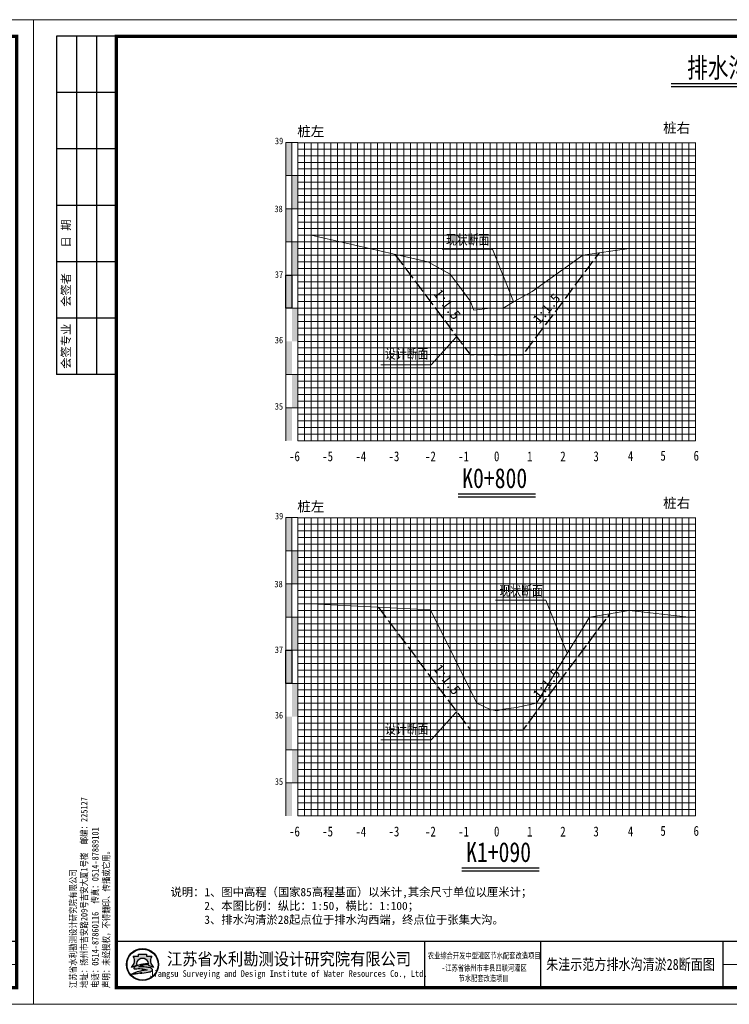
# Model space of a CAD drawing. Extents: x 464172 to 473094, y 3847158 to 3855433.
# Tile 98 of 98: x 471639 to 471853, y 3854203 to 3854500. Entities that reach past the tile are written whole.
import ezdxf
from ezdxf.enums import TextEntityAlignment as Align

# ---------------------------------------------------------------- set-up
doc = ezdxf.new("R2010")
doc.units = 0
doc.linetypes.add('4415', pattern=[5, 4, -1])
doc.layers.get('0').update_dxf_attribs({"linetype": 'CONTINUOUS'})
for name, color, linetype, lineweight in [('2', 61, 'CONTINUOUS', 30), ('3', 8, 'CONTINUOUS', 5), ('文字', 7, 'CONTINUOUS', 15)]:
    doc.layers.add(name, color=color, linetype=linetype, lineweight=lineweight)
for name, color, linetype in [('DIMTEX', 7, 'CONTINUOUS'), ('DMX', 1, 'CONTINUOUS'), ('断面', 7, 'CONTINUOUS')]:
    doc.layers.add(name, color=color, linetype=linetype)
doc.styles.add('-仿宋_GB2312', font='FangSong_GB2312.ttf')
doc.styles.add('LYJFS', font='times.ttf', dxfattribs={"width": 0.7})
doc.styles.add('STYLE2', font='txt', dxfattribs={"width": 0.8})
doc.styles.add('仿宋', font='FangSong_GB2312.ttf', dxfattribs={"width": 0.8})
doc.styles.add('仿宋体', font='FangSong_GB2312.ttf', dxfattribs={"width": 0.8})
doc.styles.add('宋体', font='txt')
doc.styles.add('等线体', font='simhei.ttf')

# ---------------------------------------------------------------- blocks, each defined once
blk = doc.blocks.new('TK')
h = blk.add_hatch(color=152)
h.dxf.hatch_style = 1
h.paths.add_polyline_path([(37.76634519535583, 12, 1), (28.08865389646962, 12, 1)])
h.paths.add_polyline_path([(37.60348109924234, 12, 1), (28.2515179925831, 12, 1)], flags=16)
h = blk.add_hatch(color=152)
h.dxf.hatch_style = 1
edge = h.paths.add_edge_path()
edge.add_arc((34.80941884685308, 9.57513306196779), 1.461698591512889, 43.31770961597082, 70.37003522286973)
edge.add_arc((33.42980450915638, 5.707128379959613), 5.568375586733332, 70.37003522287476, 84.52854590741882)
edge.add_arc((32.84297213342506, -0.4193509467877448), 11.72289597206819, 84.5285459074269, 95.17746754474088)
edge.add_arc((32.98455917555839, 9.871856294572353), 1.831337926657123, 111.7965680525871, 130.9174013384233, ccw=False)
edge.add_arc((34.88031159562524, 5.13131362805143), 6.936886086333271, 98.84274785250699, 111.79656805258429, ccw=False)
edge.add_arc((35.94667124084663, -1.723120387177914), 13.873772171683, 95.21036804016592, 98.84274785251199, ccw=False)
edge.add_ellipse((32.92749954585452, 12.29239219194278), major_axis=(-1.773815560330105, 0), ratio=0.8776980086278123, start_angle=172.6538623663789, end_angle=176.9129867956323)
edge.add_arc((34.51986391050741, 1.961408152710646), 10.24870363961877, 88.99992913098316, 98.52267106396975)
edge.add_arc((34.12653419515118, 4.586133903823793), 7.594670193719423, 98.5226710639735, 116.8491039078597)
edge.add_arc((31.25213164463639, 10.26438648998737), 1.230336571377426, 116.8491039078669, 139.2900683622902)
edge.add_arc((30.4676556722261, 10.93937889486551), 0.1954369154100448, 139.2900683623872, 263.050638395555)
edge.add_arc((30.65080526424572, 12.44199033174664), 1.70916902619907, 263.0506383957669, 272.136251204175)
edge.add_arc((31.81845295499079, -18.86063964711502), 29.61523112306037, 88.46268833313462, 92.13625120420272, ccw=False)
edge.add_arc((32.47617160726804, 5.646726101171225), 5.099041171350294, 68.07113774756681, 88.46268833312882, ccw=False)
edge.add_arc((36.58583429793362, -10.91731876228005), 21.4080615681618, 95.91294384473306, 98.79521578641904)
edge.add_arc((35.21854840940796, -2.080308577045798), 12.46590188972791, 98.79521578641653, 117.8496747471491)
edge.add_arc((93.71745628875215, -228.4932874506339), 245.9934265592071, 104.7703900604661, 105.15790668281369, ccw=False)
edge.add_line((31.00239690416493, 9.371353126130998), (30.1988762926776, 9.045501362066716))
edge.add_arc((51.56004769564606, -88.12407086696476), 99.48982566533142, 100.90627282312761, 102.39834375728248, ccw=False)
edge.add_line((32.73627937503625, 9.568770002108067), (32.12568198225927, 9.380185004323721))
edge.add_arc((29.81630978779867, 37.97211086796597), 28.68503833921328, 274.6177604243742, 279.6944367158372)
edge.add_arc((33.87653895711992, 14.20489681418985), 4.573507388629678, 279.694436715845, 287.6119267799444)
edge.add_arc((34.76080719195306, 11.41934212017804), 1.650966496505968, 287.6119267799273, 311.5140981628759)
edge.add_arc((35.67269695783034, 10.38914913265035), 0.2751610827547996, 311.5140981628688, 403.3177096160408)
edge = h.paths.add_edge_path()
edge.add_arc((37.34861352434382, 13.13700107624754), 2.066422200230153, 138.9741968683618, 204.1180883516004, ccw=False)
edge.add_line((35.78967558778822, 14.49339822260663), (34.09257231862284, 14.49339822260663))
edge.add_line((34.09257231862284, 14.49339822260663), (34.09257231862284, 15.08006279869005))
edge.add_line((34.09257231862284, 15.08006279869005), (31.76242677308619, 15.08006279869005))
edge.add_line((31.76242677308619, 15.08006279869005), (31.76242677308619, 14.49339822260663))
edge.add_line((31.76242677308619, 14.49339822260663), (30.06532350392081, 14.49339822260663))
edge.add_arc((28.50638556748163, 13.13700107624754), 2.066422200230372, -24.118088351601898, 41.0258031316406, ccw=False)
edge.add_arc((26.96985351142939, 13.82490731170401), 3.749914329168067, 314.34412131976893, 335.8819116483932, ccw=False)
edge.add_arc((28.92445619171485, 14.17747440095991), 3.106664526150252, 282.3877277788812, 290.1465811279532)
edge.add_arc((25.86021252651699, 22.52986678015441), 12.00340818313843, 290.1465811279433, 296.6495194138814)
edge.add_ellipse((32.92749954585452, 12.29239219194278), major_axis=(-1.773815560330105, 0), ratio=0.8776980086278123, start_angle=176.9129867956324, end_angle=378.37473811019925, ccw=False)
edge.add_ellipse((32.92749954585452, 12.29239219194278), major_axis=(-1.773815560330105, 0), ratio=0.8776980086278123, start_angle=172.653862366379, end_angle=176.9129867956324, ccw=False)
edge.add_ellipse((32.92749954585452, 12.29239219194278), major_axis=(-1.773815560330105, 0), ratio=0.8776980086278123, start_angle=161.6252618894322, end_angle=172.653862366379, ccw=False)
edge.add_arc((39.99478656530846, 22.52986678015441), 12.00340818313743, 243.3504805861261, 249.853418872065)
edge.add_arc((36.93054290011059, 14.17747440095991), 3.106664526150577, 249.8534188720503, 257.61227222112)
edge.add_arc((38.88514558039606, 13.82490731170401), 3.74991432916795, 204.1180883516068, 225.6558786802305, ccw=False)
at = {"lineweight": 0}
for p, q in [((0, 0), (0, 297)), ((0, 297), (420, 297)), ((420, 297), (420, 0)), ((415, 12), (208, 12)), ((420, 0), (0, 0))]:
    blk.add_line(p, q, dxfattribs=at)
for p, q in [((25, 292), (7, 292)), ((7, 292), (7, 190)), ((13, 292), (13, 190)), ((19, 292), (19, 190)), ((25, 275), (7, 275)), ((25, 258), (7, 258)), ((25, 241), (7, 241)), ((25, 224), (7, 224)), ((25, 207), (7, 207)), ((25, 190), (7, 190)), ((118, 19), (118, 5)), ((153, 19), (153, 5)), ((208, 19), (208, 5)), ((234, 19), (234, 5)), ((253, 19), (253, 5)), ((272, 19), (272, 5)), ((291, 19), (291, 5)), ((310, 19), (310, 5)), ((329, 19), (329, 5)), ((348, 19), (348, 5)), ((366, 19), (366, 5)), ((383, 12), (383, 5))]:
    blk.add_line(p, q)
at = {"lineweight": 0, "const_width": 1}
blk.add_lwpolyline([(25, 292), (415, 292), (415, 5), (25, 5)], close=True, dxfattribs=at)
at = {"lineweight": 0, "const_width": 0.4}
blk.add_lwpolyline([(415, 19), (25, 19)], dxfattribs=at)
at = {"color": 152}
for points in [[(31.24412181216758, 11.80161767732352, -0.02838203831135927), (29.99446309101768, 11.26089254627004, -0.03386732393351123), (29.59091690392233, 11.14313846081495, 0.09425397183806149), (30.39241989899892, 12.29262248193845, 0.2921547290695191), (30.06532350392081, 14.49339822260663), (31.76242677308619, 14.49339822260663), (31.76242677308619, 15.08006279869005), (34.09257231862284, 15.08006279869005), (34.09257231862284, 14.49339822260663), (35.78967558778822, 14.49339822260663, 0.29215472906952), (35.46257919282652, 12.29262248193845, 0.09425397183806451), (36.2640821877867, 11.14313846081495, -0.03386732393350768), (35.86053600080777, 11.26089254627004, -0.02838203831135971), (34.61087727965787, 11.80161767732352)], [(34.69874112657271, 12.20855064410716, 0.04157472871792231), (33.0009984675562, 12.09693843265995, 0.08013502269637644), (30.6964595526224, 11.36209164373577, 0.09823132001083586), (30.31951032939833, 11.06684867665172, 0.599439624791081), (30.44400935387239, 10.74537776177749, 0.03966424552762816), (30.71451621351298, 10.73400916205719, -0.01603031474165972), (32.61296833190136, 10.7439319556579, -0.08921046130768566), (34.38043466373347, 10.37684270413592, 0.01257694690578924), (33.31247064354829, 10.23900867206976, 0.08333285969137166), (29.39506013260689, 8.941746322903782, -0.001690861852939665), (31.00239690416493, 9.371353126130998), (30.1988762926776, 9.045501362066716, -0.006510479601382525), (32.73627937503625, 9.568770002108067), (32.12568198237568, 9.380185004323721, 0.02215480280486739), (34.64668864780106, 9.696699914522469, 0.03456031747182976), (35.26033732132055, 9.845760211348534, 0.1046726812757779), (35.85507491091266, 10.18311053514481, 0.4234638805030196), (35.87289335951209, 10.57792154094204, 0.1185893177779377), (35.30046801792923, 10.95188049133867, 0.06185687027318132), (33.96074808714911, 11.25013348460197, 0.04649815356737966), (31.78508714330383, 11.25571519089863, -0.08362449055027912), (32.30456102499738, 11.57226833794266, -0.05658197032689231), (33.81395195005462, 11.9857476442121, -0.01585057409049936), (34.68675527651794, 12.09332510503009)]]:
    blk.add_lwpolyline(points, format="xyb", dxfattribs=at)
for radius in [4.838845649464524, 4.675981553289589]:
    blk.add_circle((32.92749954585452, 12), radius, dxfattribs=at)
blk.add_arc((34.88031159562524, 5.13131362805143), 6.936886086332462, 98.84274785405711, 111.7965680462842, dxfattribs=at)
for start_param, end_param in [(2.820892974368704, 6.603884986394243), (3.013378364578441, 3.087714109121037)]:
    blk.add_ellipse((32.92749954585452, 12.29239219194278), major_axis=(-1.773815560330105, 0), ratio=0.8776980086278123, start_param=start_param, end_param=end_param, dxfattribs=at)
at = {"style": '宋体'}
for s, height, width, p in [('江苏省水利勘测设计研究院有限公司', 3.75, 0.9, (77.12731924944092, 13.75084589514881)), ('农业综合开发中型灌区节水配套改造项目', 1.8, 0.75, (136, 14.74047347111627)), ('-江苏省徐州市丰县四联河灌区', 1.8, 0.75, (136, 11.02926161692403)), ('Jiangsu Surveying and Design Institute of Water Resources Co., Ltd.', 2, 0.8, (76.9551912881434, 9.01340379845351)), ('节水配套改造项目', 1.8, 0.75, (135.8399052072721, 7.880905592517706))]:
    blk.add_text(s, height=height, dxfattribs=dict(at, width=width)).set_placement(p, align=Align.MIDDLE)
at = {"style": 'LYJFS'}
for s, p in [('（阶段）', (216.8339300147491, 15.5)), ('（专业）', (216.8339300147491, 8.5))]:
    blk.add_text(s, height=2.5, dxfattribs=at).set_placement(p, align=Align.MIDDLE_CENTER)
at = {"style": '仿宋'}
blk.add_text('2018.05', height=2.5, dxfattribs=at).set_placement((357, 8.5), align=Align.MIDDLE)
at = {"rotation": 90}
for s, insert, char_height, attachment_point, style in [('日 期', (10, 232.5), 2.5, 5, '宋体'), ('会签者', (10, 215.5), 2.5, 5, '宋体'), ('会签专业', (10, 198.5), 2.5, 5, '宋体'), ('江苏省水利勘测设计研究院有限公司\\P地址：扬州市吉安路209号吉安大厦1号楼  邮编：225127\\P电话：0514-87860116  传真：0514-87889101\\P声明：未经授权，不得翻印、传播或它用。', (23.29513194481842, 4.918324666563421), 2, 7, '仿宋')]:
    blk.add_mtext(s, dxfattribs=dict(at, insert=insert, char_height=char_height, attachment_point=attachment_point, style=style))
at = {"char_height": 2.5, "attachment_point": 5, "style": '宋体'}
for s, insert in [('设计', (227.4021536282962, 15.5)), ('批 准', (243.5, 15.5)), ('核 定', (262.4375, 15.47222222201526)), ('审 查', (281.4305555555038, 15.47328627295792)), ('校 核', (300.4652777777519, 15.54328155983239)), ('设 计', (319.4722222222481, 15.59333057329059)), ('制 图', (338.4166666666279, 15.4779241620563)), ('日 期', (357, 15.5)), ('甲级设计证书编号A132012666', (390.5, 15.5)), ('部分', (227.4021536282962, 8.5)), ('图 号', (374.5, 8.5))]:
    blk.add_mtext(s, dxfattribs=dict(at, insert=insert))

msp = doc.modelspace()

# ---------------------------------------------------------------- hatches: boundary and pattern name
at = {"linetype": 'Continuous'}
for points in [[(471719.5492075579, 3854462.753832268), (471721.3492075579, 3854462.753832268), (471721.3492075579, 3854452.753832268), (471719.5492075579, 3854452.753832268)], [(471721.3492075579, 3854452.753832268), (471723.149207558, 3854452.753832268), (471723.149207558, 3854442.753832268), (471721.3492075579, 3854442.753832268)], [(471719.5492075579, 3854442.753832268), (471721.3492075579, 3854442.753832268), (471721.3492075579, 3854432.753832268), (471719.5492075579, 3854432.753832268)], [(471721.3492075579, 3854432.753832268), (471723.149207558, 3854432.753832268), (471723.149207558, 3854422.753832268), (471721.3492075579, 3854422.753832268)], [(471719.5492075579, 3854422.753832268), (471721.3492075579, 3854422.753832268), (471721.3492075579, 3854412.753832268), (471719.5492075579, 3854412.753832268)], [(471721.3492075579, 3854412.753832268), (471723.149207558, 3854412.753832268), (471723.149207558, 3854402.753832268), (471721.3492075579, 3854402.753832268)], [(471719.5492075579, 3854402.753832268), (471721.3492075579, 3854402.753832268), (471721.3492075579, 3854392.753832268), (471719.5492075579, 3854392.753832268)], [(471721.3555683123, 3854392.778557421), (471723.1555683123, 3854392.778557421), (471723.1555683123, 3854382.778557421), (471721.3555683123, 3854382.778557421)], [(471719.5492075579, 3854382.749768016), (471721.3492075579, 3854382.749768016), (471721.3492075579, 3854372.749768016), (471719.5492075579, 3854372.749768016)], [(471719.5492075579, 3854349.590957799), (471721.3492075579, 3854349.590957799), (471721.3492075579, 3854339.590957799), (471719.5492075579, 3854339.590957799)], [(471721.3492075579, 3854339.590957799), (471723.149207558, 3854339.590957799), (471723.149207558, 3854329.590957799), (471721.3492075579, 3854329.590957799)], [(471719.5492075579, 3854329.590957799), (471721.3492075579, 3854329.590957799), (471721.3492075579, 3854319.590957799), (471719.5492075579, 3854319.590957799)], [(471721.3492075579, 3854319.590957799), (471723.149207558, 3854319.590957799), (471723.149207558, 3854309.590957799), (471721.3492075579, 3854309.590957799)], [(471719.5492075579, 3854309.590957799), (471721.3492075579, 3854309.590957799), (471721.3492075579, 3854299.590957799), (471719.5492075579, 3854299.590957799)], [(471721.3492075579, 3854299.590957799), (471723.149207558, 3854299.590957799), (471723.149207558, 3854289.590957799), (471721.3492075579, 3854289.590957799)], [(471719.5492075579, 3854289.590957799), (471721.3492075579, 3854289.590957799), (471721.3492075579, 3854279.590957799), (471719.5492075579, 3854279.590957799)], [(471721.3555683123, 3854279.615682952), (471723.1555683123, 3854279.615682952), (471723.1555683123, 3854269.615682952), (471721.3555683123, 3854269.615682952)], [(471719.5492075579, 3854269.586893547), (471721.3492075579, 3854269.586893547), (471721.3492075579, 3854259.586893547), (471719.5492075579, 3854259.586893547)]]:
    msp.add_hatch(color=7, dxfattribs=at).paths.add_polyline_path(points)

# ---------------------------------------------------------------- linework, layer by layer
at = {"linetype": 'Continuous', "lineweight": 20, "flags": 128}
for points in [[(471788.1865084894, 3854414.807624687), (471781.8405706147, 3854430.582655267), (471766.689180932, 3854430.556342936)], [(471770.9350518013, 3854404.03443741), (471763.3648900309, 3854395.699979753), (471748.2135003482, 3854395.673667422)], [(471804.3258865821, 3854308.925440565), (471797.9799487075, 3854324.700471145), (471782.8285590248, 3854324.674158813)], [(471770.9350518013, 3854290.871562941), (471763.3648900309, 3854282.537105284), (471748.2135003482, 3854282.510792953)]]:
    msp.add_lwpolyline(points, dxfattribs=at)
at = {"color": 1, "linetype": '4415', "lineweight": 30, "flags": 128}
for points in [[(471752.4639004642, 3854429.000908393), (471775.149207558, 3854398.753832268), (471791.1492075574, 3854398.753832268), (471814.1892075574, 3854429.473832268)], [(471747.38427335, 3854322.562281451), (471748.1492075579, 3854321.590957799), (471748.1492075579, 3854321.590957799), (471775.149207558, 3854285.590957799), (471791.1492075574, 3854285.590957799), (471817.4349218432, 3854320.638576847)]]:
    msp.add_lwpolyline(points, dxfattribs=at)
at = {"linetype": 'Continuous', "flags": 128}
for points in [[(471719.5492075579, 3854422.753832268), (471721.3492075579, 3854422.753832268), (471721.3492075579, 3854412.753832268), (471719.5492075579, 3854412.753832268)], [(471719.5492075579, 3854309.590957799), (471721.3492075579, 3854309.590957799), (471721.3492075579, 3854299.590957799), (471719.5492075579, 3854299.590957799)]]:
    msp.add_lwpolyline(points, close=True, dxfattribs=at)
at = {"layer": '2', "color": 7, "lineweight": 15}
for points in [[(471723.1492075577, 3854462.687731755), (471843.1492075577, 3854462.687731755)], [(471733.1492075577, 3854462.753832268), (471733.1492075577, 3854372.753832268)], [(471743.1492075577, 3854462.753832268), (471743.1492075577, 3854372.753832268)], [(471753.1492075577, 3854462.753832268), (471753.1492075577, 3854372.753832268)], [(471763.1492075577, 3854462.753832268), (471763.1492075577, 3854372.753832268)], [(471793.1492075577, 3854462.753832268), (471793.1492075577, 3854372.753832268)], [(471803.1492075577, 3854462.753832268), (471803.1492075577, 3854372.753832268)], [(471813.1492075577, 3854462.753832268), (471813.1492075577, 3854372.753832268)], [(471823.1492075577, 3854462.753832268), (471823.1492075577, 3854372.753832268)], [(471833.1492075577, 3854462.753832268), (471833.1492075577, 3854372.753832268)], [(471843.1492075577, 3854462.753832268), (471843.1492075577, 3854372.753832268)], [(471723.1492075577, 3854452.753832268), (471843.1492075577, 3854452.753832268)], [(471723.1492075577, 3854442.753832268), (471843.1492075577, 3854442.753832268)], [(471723.1492075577, 3854432.753832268), (471843.1492075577, 3854432.753832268)], [(471723.1492075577, 3854422.753832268), (471843.1492075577, 3854422.753832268)], [(471723.1492075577, 3854402.753832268), (471843.1492075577, 3854402.753832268)], [(471723.1492075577, 3854372.753832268), (471843.1492075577, 3854372.753832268)], [(471723.1492075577, 3854349.524857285), (471843.1492075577, 3854349.524857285)], [(471733.1492075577, 3854349.590957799), (471733.1492075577, 3854259.590957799)], [(471743.1492075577, 3854349.590957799), (471743.1492075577, 3854259.590957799)], [(471753.1492075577, 3854349.590957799), (471753.1492075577, 3854259.590957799)], [(471763.1492075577, 3854349.590957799), (471763.1492075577, 3854259.590957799)], [(471793.1492075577, 3854349.590957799), (471793.1492075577, 3854259.590957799)], [(471803.1492075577, 3854349.590957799), (471803.1492075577, 3854259.590957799)], [(471813.1492075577, 3854349.590957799), (471813.1492075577, 3854259.590957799)], [(471823.1492075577, 3854349.590957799), (471823.1492075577, 3854259.590957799)], [(471833.1492075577, 3854349.590957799), (471833.1492075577, 3854259.590957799)], [(471843.1492075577, 3854349.590957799), (471843.1492075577, 3854259.590957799)], [(471723.1492075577, 3854339.590957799), (471843.1492075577, 3854339.590957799)], [(471723.1492075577, 3854329.590957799), (471843.1492075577, 3854329.590957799)], [(471723.1492075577, 3854319.590957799), (471843.1492075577, 3854319.590957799)], [(471723.1492075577, 3854309.590957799), (471843.1492075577, 3854309.590957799)], [(471723.1492075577, 3854289.590957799), (471843.1492075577, 3854289.590957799)], [(471723.1492075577, 3854259.590957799), (471843.1492075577, 3854259.590957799)]]:
    msp.add_lwpolyline(points, dxfattribs=at)
at = {"layer": '2', "color": 3, "lineweight": 15}
for points in [[(471783.1492075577, 3854462.753832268), (471783.1492075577, 3854372.753832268)], [(471783.1492075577, 3854349.590957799), (471783.1492075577, 3854259.590957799)]]:
    msp.add_lwpolyline(points, dxfattribs=at)
at = {"layer": '2', "color": 7, "lineweight": 15, "flags": 128}
for points in [[(471723.1492075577, 3854412.753832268), (471843.1492075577, 3854412.753832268)], [(471723.1492075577, 3854299.590957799), (471843.1492075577, 3854299.590957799)]]:
    msp.add_lwpolyline(points, dxfattribs=at)
at = {"layer": '2', "color": 0, "lineweight": 15}
for points in [[(471723.1492075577, 3854392.753832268), (471843.1492075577, 3854392.753832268)], [(471723.1492075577, 3854382.753832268), (471843.1492075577, 3854382.753832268)], [(471723.1492075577, 3854279.590957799), (471843.1492075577, 3854279.590957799)], [(471723.1492075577, 3854269.590957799), (471843.1492075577, 3854269.590957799)]]:
    msp.add_lwpolyline(points, dxfattribs=at)
at = {"layer": '3', "lineweight": 5}
for points in [[(471723.1492075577, 3854460.753832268), (471843.1492075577, 3854460.753832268)], [(471725.1492075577, 3854462.753832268), (471725.1492075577, 3854372.753832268)], [(471727.1492075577, 3854462.753832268), (471727.1492075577, 3854372.753832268)], [(471729.1492075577, 3854462.753832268), (471729.1492075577, 3854372.753832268)], [(471731.1492075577, 3854462.753832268), (471731.1492075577, 3854372.753832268)], [(471735.1492075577, 3854462.753832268), (471735.1492075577, 3854372.753832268)], [(471737.1492075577, 3854462.753832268), (471737.1492075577, 3854372.753832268)], [(471739.1492075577, 3854462.753832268), (471739.1492075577, 3854372.753832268)], [(471741.1492075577, 3854462.753832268), (471741.1492075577, 3854372.753832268)], [(471745.1492075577, 3854462.753832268), (471745.1492075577, 3854372.753832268)], [(471747.1492075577, 3854462.753832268), (471747.1492075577, 3854372.753832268)], [(471749.1492075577, 3854462.753832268), (471749.1492075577, 3854372.753832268)], [(471751.1492075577, 3854462.753832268), (471751.1492075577, 3854372.753832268)], [(471755.1492075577, 3854462.753832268), (471755.1492075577, 3854372.753832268)], [(471757.1492075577, 3854462.753832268), (471757.1492075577, 3854372.753832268)], [(471759.1492075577, 3854462.753832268), (471759.1492075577, 3854372.753832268)], [(471761.1492075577, 3854462.753832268), (471761.1492075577, 3854372.753832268)], [(471765.1492075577, 3854462.753832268), (471765.1492075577, 3854372.753832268)], [(471767.1492075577, 3854462.753832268), (471767.1492075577, 3854372.753832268)], [(471769.1492075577, 3854462.753832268), (471769.1492075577, 3854372.753832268)], [(471771.1492075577, 3854462.753832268), (471771.1492075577, 3854372.753832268)], [(471775.1492075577, 3854462.753832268), (471775.1492075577, 3854372.753832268)], [(471777.1492075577, 3854462.753832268), (471777.1492075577, 3854372.753832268)], [(471779.1492075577, 3854462.753832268), (471779.1492075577, 3854372.753832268)], [(471781.1492075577, 3854462.753832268), (471781.1492075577, 3854372.753832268)], [(471785.1492075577, 3854462.753832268), (471785.1492075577, 3854372.753832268)], [(471787.1492075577, 3854462.753832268), (471787.1492075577, 3854372.753832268)], [(471789.1492075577, 3854462.753832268), (471789.1492075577, 3854372.753832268)], [(471791.1492075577, 3854462.753832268), (471791.1492075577, 3854372.753832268)], [(471795.1492075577, 3854462.753832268), (471795.1492075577, 3854372.753832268)], [(471797.1492075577, 3854462.753832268), (471797.1492075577, 3854372.753832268)], [(471799.1492075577, 3854462.753832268), (471799.1492075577, 3854372.753832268)], [(471801.1492075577, 3854462.753832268), (471801.1492075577, 3854372.753832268)], [(471805.1492075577, 3854462.753832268), (471805.1492075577, 3854372.753832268)], [(471807.1492075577, 3854462.753832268), (471807.1492075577, 3854372.753832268)], [(471809.1492075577, 3854462.753832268), (471809.1492075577, 3854372.753832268)], [(471811.1492075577, 3854462.753832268), (471811.1492075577, 3854372.753832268)], [(471815.1492075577, 3854462.753832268), (471815.1492075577, 3854372.753832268)], [(471817.1492075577, 3854462.753832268), (471817.1492075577, 3854372.753832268)], [(471819.1492075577, 3854462.753832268), (471819.1492075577, 3854372.753832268)], [(471821.1492075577, 3854462.753832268), (471821.1492075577, 3854372.753832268)], [(471825.1492075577, 3854462.753832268), (471825.1492075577, 3854372.753832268)], [(471827.1492075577, 3854462.753832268), (471827.1492075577, 3854372.753832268)], [(471829.1492075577, 3854462.753832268), (471829.1492075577, 3854372.753832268)], [(471831.1492075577, 3854462.753832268), (471831.1492075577, 3854372.753832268)], [(471835.1492075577, 3854462.753832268), (471835.1492075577, 3854372.753832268)], [(471837.1492075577, 3854462.753832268), (471837.1492075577, 3854372.753832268)], [(471839.1492075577, 3854462.753832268), (471839.1492075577, 3854372.753832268)], [(471841.1492075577, 3854462.753832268), (471841.1492075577, 3854372.753832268)], [(471723.1492075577, 3854458.753832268), (471843.1492075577, 3854458.753832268)], [(471723.1492075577, 3854456.753832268), (471843.1492075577, 3854456.753832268)], [(471723.1492075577, 3854454.753832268), (471843.1492075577, 3854454.753832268)], [(471723.1492075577, 3854450.753832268), (471843.1492075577, 3854450.753832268)], [(471723.1492075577, 3854448.753832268), (471843.1492075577, 3854448.753832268)], [(471723.1492075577, 3854446.753832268), (471843.1492075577, 3854446.753832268)], [(471723.1492075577, 3854444.753832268), (471843.1492075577, 3854444.753832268)], [(471723.1492075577, 3854440.753832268), (471843.1492075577, 3854440.753832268)], [(471723.1492075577, 3854438.753832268), (471843.1492075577, 3854438.753832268)], [(471723.1492075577, 3854436.753832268), (471843.1492075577, 3854436.753832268)], [(471723.1492075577, 3854434.753832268), (471843.1492075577, 3854434.753832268)], [(471723.1492075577, 3854430.753832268), (471843.1492075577, 3854430.753832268)], [(471723.1492075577, 3854428.753832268), (471843.1492075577, 3854428.753832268)], [(471723.1492075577, 3854426.753832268), (471843.1492075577, 3854426.753832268)], [(471723.1492075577, 3854424.753832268), (471843.1492075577, 3854424.753832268)], [(471723.1492075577, 3854420.753832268), (471843.1492075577, 3854420.753832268)], [(471723.1492075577, 3854418.753832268), (471843.1492075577, 3854418.753832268)], [(471723.1492075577, 3854416.753832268), (471843.1492075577, 3854416.753832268)], [(471723.1492075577, 3854414.753832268), (471843.1492075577, 3854414.753832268)], [(471723.1492075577, 3854410.753832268), (471843.1492075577, 3854410.753832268)], [(471723.1492075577, 3854408.753832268), (471843.1492075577, 3854408.753832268)], [(471723.1492075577, 3854406.753832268), (471843.1492075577, 3854406.753832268)], [(471723.1492075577, 3854404.753832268), (471843.1492075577, 3854404.753832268)], [(471723.1492075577, 3854400.753832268), (471843.1492075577, 3854400.753832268)], [(471723.1492075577, 3854398.753832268), (471843.1492075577, 3854398.753832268)], [(471723.1492075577, 3854396.753832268), (471843.1492075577, 3854396.753832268)], [(471723.1492075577, 3854394.753832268), (471843.1492075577, 3854394.753832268)], [(471723.1492075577, 3854390.753832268), (471843.1492075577, 3854390.753832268)], [(471723.1492075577, 3854388.753832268), (471843.1492075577, 3854388.753832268)], [(471723.1492075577, 3854386.753832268), (471843.1492075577, 3854386.753832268)], [(471723.1492075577, 3854384.753832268), (471843.1492075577, 3854384.753832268)], [(471723.1492075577, 3854380.753832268), (471843.1492075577, 3854380.753832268)], [(471723.1492075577, 3854378.753832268), (471843.1492075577, 3854378.753832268)], [(471723.1492075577, 3854376.753832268), (471843.1492075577, 3854376.753832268)], [(471723.1492075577, 3854374.753832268), (471843.1492075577, 3854374.753832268)], [(471723.1492075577, 3854347.590957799), (471843.1492075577, 3854347.590957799)], [(471725.1492075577, 3854349.590957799), (471725.1492075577, 3854259.590957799)], [(471727.1492075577, 3854349.590957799), (471727.1492075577, 3854259.590957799)], [(471729.1492075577, 3854349.590957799), (471729.1492075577, 3854259.590957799)], [(471731.1492075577, 3854349.590957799), (471731.1492075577, 3854259.590957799)], [(471735.1492075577, 3854349.590957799), (471735.1492075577, 3854259.590957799)], [(471737.1492075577, 3854349.590957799), (471737.1492075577, 3854259.590957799)], [(471739.1492075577, 3854349.590957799), (471739.1492075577, 3854259.590957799)], [(471741.1492075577, 3854349.590957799), (471741.1492075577, 3854259.590957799)], [(471745.1492075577, 3854349.590957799), (471745.1492075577, 3854259.590957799)], [(471747.1492075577, 3854349.590957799), (471747.1492075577, 3854259.590957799)], [(471749.1492075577, 3854349.590957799), (471749.1492075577, 3854259.590957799)], [(471751.1492075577, 3854349.590957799), (471751.1492075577, 3854259.590957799)], [(471755.1492075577, 3854349.590957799), (471755.1492075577, 3854259.590957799)], [(471757.1492075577, 3854349.590957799), (471757.1492075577, 3854259.590957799)], [(471759.1492075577, 3854349.590957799), (471759.1492075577, 3854259.590957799)], [(471761.1492075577, 3854349.590957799), (471761.1492075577, 3854259.590957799)], [(471765.1492075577, 3854349.590957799), (471765.1492075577, 3854259.590957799)], [(471767.1492075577, 3854349.590957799), (471767.1492075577, 3854259.590957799)], [(471769.1492075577, 3854349.590957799), (471769.1492075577, 3854259.590957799)], [(471771.1492075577, 3854349.590957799), (471771.1492075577, 3854259.590957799)], [(471775.1492075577, 3854349.590957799), (471775.1492075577, 3854259.590957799)], [(471777.1492075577, 3854349.590957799), (471777.1492075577, 3854259.590957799)], [(471779.1492075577, 3854349.590957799), (471779.1492075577, 3854259.590957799)], [(471781.1492075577, 3854349.590957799), (471781.1492075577, 3854259.590957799)], [(471785.1492075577, 3854349.590957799), (471785.1492075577, 3854259.590957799)], [(471787.1492075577, 3854349.590957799), (471787.1492075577, 3854259.590957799)], [(471789.1492075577, 3854349.590957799), (471789.1492075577, 3854259.590957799)], [(471791.1492075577, 3854349.590957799), (471791.1492075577, 3854259.590957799)], [(471795.1492075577, 3854349.590957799), (471795.1492075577, 3854259.590957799)], [(471797.1492075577, 3854349.590957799), (471797.1492075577, 3854259.590957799)], [(471799.1492075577, 3854349.590957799), (471799.1492075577, 3854259.590957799)], [(471801.1492075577, 3854349.590957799), (471801.1492075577, 3854259.590957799)], [(471805.1492075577, 3854349.590957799), (471805.1492075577, 3854259.590957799)], [(471807.1492075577, 3854349.590957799), (471807.1492075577, 3854259.590957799)], [(471809.1492075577, 3854349.590957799), (471809.1492075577, 3854259.590957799)], [(471811.1492075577, 3854349.590957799), (471811.1492075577, 3854259.590957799)], [(471815.1492075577, 3854349.590957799), (471815.1492075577, 3854259.590957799)], [(471817.1492075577, 3854349.590957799), (471817.1492075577, 3854259.590957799)], [(471819.1492075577, 3854349.590957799), (471819.1492075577, 3854259.590957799)], [(471821.1492075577, 3854349.590957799), (471821.1492075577, 3854259.590957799)], [(471825.1492075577, 3854349.590957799), (471825.1492075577, 3854259.590957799)], [(471827.1492075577, 3854349.590957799), (471827.1492075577, 3854259.590957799)], [(471829.1492075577, 3854349.590957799), (471829.1492075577, 3854259.590957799)], [(471831.1492075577, 3854349.590957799), (471831.1492075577, 3854259.590957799)], [(471835.1492075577, 3854349.590957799), (471835.1492075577, 3854259.590957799)], [(471837.1492075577, 3854349.590957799), (471837.1492075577, 3854259.590957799)], [(471839.1492075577, 3854349.590957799), (471839.1492075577, 3854259.590957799)], [(471841.1492075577, 3854349.590957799), (471841.1492075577, 3854259.590957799)], [(471723.1492075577, 3854345.590957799), (471843.1492075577, 3854345.590957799)], [(471723.1492075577, 3854343.590957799), (471843.1492075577, 3854343.590957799)], [(471723.1492075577, 3854341.590957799), (471843.1492075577, 3854341.590957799)], [(471723.1492075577, 3854337.590957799), (471843.1492075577, 3854337.590957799)], [(471723.1492075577, 3854335.590957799), (471843.1492075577, 3854335.590957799)], [(471723.1492075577, 3854333.590957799), (471843.1492075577, 3854333.590957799)], [(471723.1492075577, 3854331.590957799), (471843.1492075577, 3854331.590957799)], [(471723.1492075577, 3854327.590957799), (471843.1492075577, 3854327.590957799)], [(471723.1492075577, 3854325.590957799), (471843.1492075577, 3854325.590957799)], [(471723.1492075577, 3854323.590957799), (471843.1492075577, 3854323.590957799)], [(471723.1492075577, 3854321.590957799), (471843.1492075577, 3854321.590957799)], [(471723.1492075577, 3854317.590957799), (471843.1492075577, 3854317.590957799)], [(471723.1492075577, 3854315.590957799), (471843.1492075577, 3854315.590957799)], [(471723.1492075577, 3854313.590957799), (471843.1492075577, 3854313.590957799)], [(471723.1492075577, 3854311.590957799), (471843.1492075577, 3854311.590957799)], [(471723.1492075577, 3854307.590957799), (471843.1492075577, 3854307.590957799)], [(471723.1492075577, 3854305.590957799), (471843.1492075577, 3854305.590957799)], [(471723.1492075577, 3854303.590957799), (471843.1492075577, 3854303.590957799)], [(471723.1492075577, 3854301.590957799), (471843.1492075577, 3854301.590957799)], [(471723.1492075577, 3854297.590957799), (471843.1492075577, 3854297.590957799)], [(471723.1492075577, 3854295.590957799), (471843.1492075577, 3854295.590957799)], [(471723.1492075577, 3854293.590957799), (471843.1492075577, 3854293.590957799)], [(471723.1492075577, 3854291.590957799), (471843.1492075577, 3854291.590957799)], [(471723.1492075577, 3854287.590957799), (471843.1492075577, 3854287.590957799)], [(471723.1492075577, 3854285.590957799), (471843.1492075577, 3854285.590957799)], [(471723.1492075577, 3854283.590957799), (471843.1492075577, 3854283.590957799)], [(471723.1492075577, 3854281.590957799), (471843.1492075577, 3854281.590957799)], [(471723.1492075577, 3854277.590957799), (471843.1492075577, 3854277.590957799)], [(471723.1492075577, 3854275.590957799), (471843.1492075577, 3854275.590957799)], [(471723.1492075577, 3854273.590957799), (471843.1492075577, 3854273.590957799)], [(471723.1492075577, 3854271.590957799), (471843.1492075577, 3854271.590957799)], [(471723.1492075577, 3854267.590957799), (471843.1492075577, 3854267.590957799)], [(471723.1492075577, 3854265.590957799), (471843.1492075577, 3854265.590957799)], [(471723.1492075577, 3854263.590957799), (471843.1492075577, 3854263.590957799)], [(471723.1492075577, 3854261.590957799), (471843.1492075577, 3854261.590957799)]]:
    msp.add_lwpolyline(points, dxfattribs=at)
at = {"layer": '3', "color": 0, "lineweight": 5}
for points in [[(471773.1492075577, 3854462.753832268), (471773.1492075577, 3854372.753832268)], [(471719.5492075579, 3854392.753832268), (471843.1492075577, 3854392.753832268)], [(471719.5492075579, 3854382.753832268), (471843.1492075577, 3854382.753832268)], [(471773.1492075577, 3854349.590957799), (471773.1492075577, 3854259.590957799)], [(471719.5492075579, 3854279.590957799), (471843.1492075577, 3854279.590957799)], [(471719.5492075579, 3854269.590957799), (471843.1492075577, 3854269.590957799)]]:
    msp.add_lwpolyline(points, dxfattribs=at)
at = {"layer": 'DIMTEX', "linetype": 'Continuous'}
for p, q in [((471835.8158197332, 3854479.603822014), (471907.1074948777, 3854479.603822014)), ((471771.4920727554, 3854355.816176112), (471794.8371580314, 3854355.816176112)), ((471772.6584723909, 3854243.014161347), (471796.0035576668, 3854243.014161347))]:
    msp.add_line(p, q, dxfattribs=at)
at = {"layer": 'DIMTEX', "color": 1, "linetype": 'Continuous'}
for p, q in [((471835.8363125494, 3854480.566264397), (471907.1074948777, 3854480.566264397)), ((471771.5125645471, 3854356.778570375), (471794.8371580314, 3854356.778570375)), ((471772.6789641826, 3854243.97655561), (471796.0035576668, 3854243.97655561))]:
    msp.add_line(p, q, dxfattribs=at)
at = {"layer": 'DMX', "color": 7, "linetype": 'Continuous', "lineweight": 15, "flags": 128}
for points in [[(471727.1492075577, 3854434.753832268), (471762.3517493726, 3854426.753832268), (471769.1492075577, 3854423.012156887), (471775.1492075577, 3854415.012156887), (471776.2558148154, 3854412.118764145), (471781.1492075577, 3854412.753832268), (471781.1492075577, 3854412.753832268), (471783.1492075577, 3854412.753832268), (471785.1492075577, 3854412.753832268), (471788.4133312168, 3854414.753832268), (471793.8550037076, 3854417.753832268), (471809.1492075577, 3854428.753832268), (471823.1492075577, 3854430.753832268), (471835.1492075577, 3854430.753832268)], [(471727.1492075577, 3854323.590957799), (471763.1492075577, 3854321.760850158), (471777.1492075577, 3854293.590957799), (471777.1492075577, 3854293.590957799), (471777.1492075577, 3854293.590957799), (471781.1492075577, 3854291.690900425), (471781.1492075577, 3854291.690900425), (471783.1492075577, 3854291.33263318), (471785.1492075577, 3854291.76019952), (471789.1492075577, 3854292.281781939), (471795.1492075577, 3854293.590957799), (471811.1492075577, 3854319.590957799), (471823.1492075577, 3854321.590957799), (471841.1492075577, 3854319.590957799)]]:
    msp.add_lwpolyline(points, dxfattribs=at)
at = {"layer": '断面', "color": 3, "lineweight": 15}
for points in [[(471723.1492075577, 3854462.753832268), (471719.5492075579, 3854462.753832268)], [(471719.5492075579, 3854462.753832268), (471719.5492075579, 3854372.753832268)], [(471721.3492075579, 3854462.753832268), (471721.3492075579, 3854412.753832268)], [(471723.1492075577, 3854462.753832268), (471723.1492075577, 3854372.753832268)], [(471723.1492075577, 3854452.753832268), (471719.5492075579, 3854452.753832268)], [(471723.1492075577, 3854442.753832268), (471719.5492075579, 3854442.753832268)], [(471723.1492075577, 3854432.753832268), (471719.5492075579, 3854432.753832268)], [(471723.1492075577, 3854422.753832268), (471719.5492075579, 3854422.753832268)], [(471719.5492075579, 3854412.753832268), (471723.1492075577, 3854412.753832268)], [(471723.1492075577, 3854349.590957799), (471719.5492075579, 3854349.590957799)], [(471719.5492075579, 3854349.590957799), (471719.5492075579, 3854259.590957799)], [(471721.3492075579, 3854349.590957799), (471721.3492075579, 3854299.590957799)], [(471723.1492075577, 3854349.590957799), (471723.1492075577, 3854259.590957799)], [(471723.1492075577, 3854339.590957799), (471719.5492075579, 3854339.590957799)], [(471723.1492075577, 3854329.590957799), (471719.5492075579, 3854329.590957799)], [(471723.1492075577, 3854319.590957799), (471719.5492075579, 3854319.590957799)], [(471723.1492075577, 3854309.590957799), (471719.5492075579, 3854309.590957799)], [(471719.5492075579, 3854299.590957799), (471723.1492075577, 3854299.590957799)]]:
    msp.add_lwpolyline(points, dxfattribs=at)
at = {"layer": '断面', "color": 7, "lineweight": 15}
for points in [[(471723.1492075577, 3854412.753832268), (471843.1492075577, 3854412.753832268)], [(471723.1492075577, 3854299.590957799), (471843.1492075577, 3854299.590957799)]]:
    msp.add_lwpolyline(points, dxfattribs=at)

# ---------------------------------------------------------------- block references
at = {"layer": '断面'}
for p in [(471223.36593485, 3854202.78275814), (471643.36593485, 3854202.78275814)]:
    msp.add_blockref('TK', p, dxfattribs=at)

# ---------------------------------------------------------------- texts
at = {"style": '等线体'}
for s, p in [('桩右', (471833.3509123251, 3854465.63346358)), ('桩左', (471722.9759882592, 3854464.589282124)), ('桩左', (471722.9759882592, 3854351.426407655)), ('桩右', (471833.3509123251, 3854352.470589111))]:
    msp.add_text(s, height=3, dxfattribs=at).set_placement(p)
at = {"linetype": 'Continuous', "char_height": 3, "width": 37.93252298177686, "attachment_point": 1, "style": '仿宋体'}
for s, insert in [('现状断面', (471767.8280353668, 3854434.931293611)), ('设计断面', (471749.4375452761, 3854400.545611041)), ('现状断面', (471783.9674134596, 3854329.049109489)), ('设计断面', (471749.4375452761, 3854287.382736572))]:
    msp.add_mtext(s, dxfattribs=dict(at, insert=insert))
at = {"insert": (471684.7453852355, 3854237.886285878), "char_height": 2.5, "attachment_point": 1, "style": '仿宋体'}
msp.add_mtext('{\\W1;说明：1、图中高程（国家85高程基面）以米计,其余尺寸单位以厘米计；\\P      2、本图比例：纵比：1:50，横比：1:100；\\P      3、排水沟清淤28起点位于排水沟西端，终点位于张集大沟。 }', dxfattribs=at)
at = {"layer": 'DIMTEX', "linetype": 'Continuous', "style": 'STYLE2', "width": 0.8}
for s, height, p in [('排水沟清淤28断面图', 6.000299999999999, (471840.5912960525, 3854482.291984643)), ('K0+800', 6, (471772.7587721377, 3854358.50420434)), ('K1+090', 6, (471773.9251717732, 3854245.702189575))]:
    msp.add_text(s, height=height, dxfattribs=at).set_placement(p)
at = {"layer": '文字', "color": 7, "style": '-仿宋_GB2312', "width": 0.8}
msp.add_text('朱洼示范方排水沟清淤28断面图', height=3.332746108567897, dxfattribs=at).set_placement((471798.0677264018, 3854213.161730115))
at = {"layer": '断面', "color": 7, "style": '等线体', "width": 0.8}
for s, p in [('39', (471716.2476104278, 3854461.630313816)), ('38', (471716.0960193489, 3854441.120301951)), ('37', (471716.2125705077, 3854421.305899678)), ('36', (471716.2125705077, 3854401.549495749)), ('35', (471716.2125705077, 3854381.549495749)), ('39', (471716.2476104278, 3854348.467439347)), ('38', (471716.0960193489, 3854327.957427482)), ('37', (471716.2125705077, 3854308.143025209)), ('36', (471716.2125705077, 3854288.38662128)), ('35', (471716.2125705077, 3854268.38662128))]:
    msp.add_text(s, height=2, dxfattribs=at).set_placement(p, align=Align.BOTTOM_LEFT)
at = {"layer": '断面', "color": 7, "style": '仿宋体'}
for rotation, p in [(307.8423377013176, (471768.2214192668, 3854413.924411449)), (50.19763166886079, (471798.1901024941, 3854412.656176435)), (307.8423377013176, (471768.2214192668, 3854300.76153698)), (50.19763166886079, (471798.1901024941, 3854299.493301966))]:
    msp.add_text('1:1.5', height=3, rotation=rotation, dxfattribs=at).set_placement(p, align=Align.MIDDLE)
at = {"layer": '断面', "color": 7, "style": '等线体', "width": 0.8}
for s, p in [('-6', (471722.1391039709, 3854368.061026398)), ('-5', (471732.1391039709, 3854368.061026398)), ('-4', (471742.1391039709, 3854368.061026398)), ('-3', (471752.1391039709, 3854368.061026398)), ('-2', (471763.149207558, 3854368.061026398)), ('-1', (471773.149207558, 3854368.061026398)), ('0', (471783.149207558, 3854368.061026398)), ('1', (471793.149207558, 3854368.061026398)), ('2', (471803.149207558, 3854368.061026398)), ('3', (471813.149207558, 3854368.061026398)), ('4', (471823.5389809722, 3854368.15133242)), ('5', (471833.3582349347, 3854368.241638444)), ('6', (471843.3582349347, 3854368.241638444)), ('-6', (471722.1391039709, 3854254.898151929)), ('-5', (471732.1391039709, 3854254.898151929)), ('-4', (471742.1391039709, 3854254.898151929)), ('-3', (471752.1391039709, 3854254.898151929)), ('-2', (471763.149207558, 3854254.898151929)), ('-1', (471773.149207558, 3854254.898151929)), ('0', (471783.149207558, 3854254.898151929)), ('1', (471793.149207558, 3854254.898151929)), ('2', (471803.149207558, 3854254.898151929)), ('3', (471813.149207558, 3854254.898151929)), ('4', (471823.5389809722, 3854254.988457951)), ('5', (471833.3582349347, 3854255.078763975)), ('6', (471843.3582349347, 3854255.078763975))]:
    msp.add_text(s, height=3, dxfattribs=at).set_placement(p, align=Align.MIDDLE)

doc.saveas('drawing.dxf')
